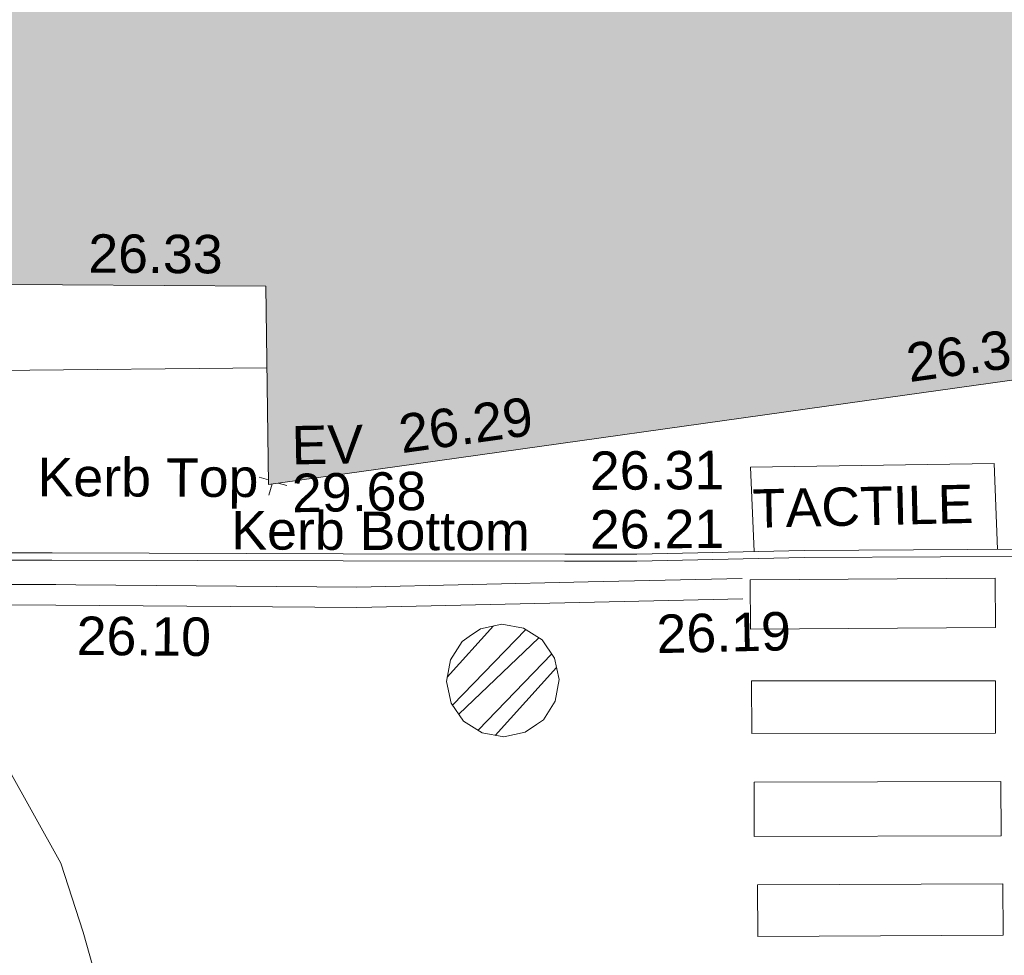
# Model space of a CAD drawing. Header units: millimetres. Extents: x -290717 to 520720, y -88450 to 287762.
# Tile 219 of 256: x 5076 to 14680, y -6385 to 2741. Entities that reach past the tile are written whole.
import ezdxf

# ---------------------------------------------------------------- set-up
doc = ezdxf.new("R2010")
doc.units = ezdxf.units.MM
doc.linetypes.add('IMPORT-HIDDEN2 _3_', pattern=[4762.5, 3175, -1587.5])
doc.linetypes.add('IMPORT-UG_ELEC_STREET LIGHTING_QLB2 _2_', pattern=[2700, 1500, -300.0000000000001, 0, -250, 150, -300.0000000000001, 0, -200])
for name, color, linetype, lineweight, true_color in [('00_TOPO_EAVE', 7, 'Continuous', 9, 0x666666), ('00_UAV_BUILDING_OUTLINE', 5, 'Continuous', 9, 0x0000ff), ('00_UAV_EAVE', 7, 'Continuous', 9, 0x666666), ('00_UAV_FOOTPATH', 7, 'Continuous', 9, 0xa50000), ('00_UAV_KERB_BOTTOM', 1, 'Continuous', 9, 0xff0000), ('00_UAV_KERB_TOP', 7, 'Continuous', 9, 0xa500a5), ('00_UAV_ROAD_MARKING_YELLOW_CONTINUOUS', 40, 'Continuous', 9, 0xffbf00), ('01_DTM_CONTOUR_MNR', 7, 'Continuous', 9, 0xa5a552), ('12333-PUM-2D-U-0001-C01 - Rev2_REVIT IMPORT_dwg', 7, 'Continuous', 9, 0x767676), ('A_RHA_Line', 7, 'Continuous', 9, 0x00a600), ('PUM-CHAMBER EXTENTS', 6, 'IMPORT-HIDDEN2 _3_', 9, 0xff00ff)]:
    doc.layers.add(name, color=color, linetype=linetype, lineweight=lineweight, true_color=true_color)
for name, color, linetype, lineweight in [('00_TOPO_PEDASTRIAN', 7, 'Continuous', 9), ('00_UAV_PEDASTRIAN', 7, 'Continuous', 9), ('00_UAV_SURVEY_TEXT', 7, 'Continuous', 9), ('A_RHA_Detail', 7, 'Continuous', 9)]:
    doc.layers.add(name, color=color, linetype=linetype, lineweight=lineweight)
doc.styles.add('Swis721 Lt BT_2', font='swissl.ttf', dxfattribs={"height": 375})

# ---------------------------------------------------------------- blocks, each defined once
blk = doc.blocks.new('12333-PUM-2D-U-0001-C01 - Rev2_REVIT IMPORT_dwg_MSL_Eaves_SYM_1-V95-Site Location Plan Existing')
at = {"layer": '00_TOPO_EAVE', "color": 254, "true_color": 0xcccccc}
for p, q in [((-116.8045682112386, 38.026716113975), (-356.5791934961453, 116.0873754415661)), ((-116.0873754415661, -356.5791934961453), (-20.92362749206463, -64.26995345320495)), ((356.5791934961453, -116.0873754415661), (137.7927523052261, -44.8595971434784))]:
    blk.add_line(p, q, dxfattribs=at)
blk = doc.blocks.new('12333-PUM-2D-U-0001-C01 - Rev2_REVIT IMPORT_dwg_MGS62954_T2_Galway_ITM_3d_Rev1-2077680-Site Location Plan Existing')
at = {"layer": '00_TOPO_PEDASTRIAN', "color": 254, "true_color": 0xcccccc, "flags": 128}
blk.add_lwpolyline([(533916530.1198781, 725552743.4598354), (533916512.4949999, 725553578.9445), (533914133.495, 725553585.9445), (533914154.7076957, 725552763.5545701)], dxfattribs=at)
at = {"layer": '00_UAV_FOOTPATH', "color": 254, "true_color": 0xcccccc, "flags": 128}
blk.add_lwpolyline([(533909435.5938233, 725554637.8859729), (533906787.7516026, 725554658.3469946), (533904637.4269345, 725554700.8204873), (533904205.7516026, 725554709.3469945), (533902406.7209563, 725554733.7466296)], dxfattribs=at)
at = {"layer": '00_UAV_KERB_BOTTOM', "color": 254, "true_color": 0xcccccc, "flags": 128}
blk.add_lwpolyline([(533902312.6098862, 725552899.8317559), (533904129.4952061, 725552849.9448442), (533906774.4952061, 725552808.9448441), (533907305.7022734, 725552798.226126), (533910144.4952061, 725552740.9448441), (533912303.1282537, 725552701.0259497), (533913010.495206, 725552687.9448441), (533914642.495206, 725552695.9448441), (533917302.0606084, 725552664.2576312)], dxfattribs=at)
at = {"layer": '00_UAV_KERB_TOP', "color": 254, "true_color": 0xcccccc, "flags": 128}
blk.add_lwpolyline([(533902315.1084365, 725552925.9429057), (533904130.998374, 725552919.9299529), (533906775.7437687, 725552878.9338996), (533907309.7221212, 725552868.1592622), (533910145.8484277, 725552810.9317876), (533912307.149086, 725552770.9635623), (533913010.9708375, 725552757.9480168), (533914642.7406323, 725552765.9468882), (533917306.081608, 725552734.2146914)], dxfattribs=at)
at = {"layer": '00_UAV_PEDASTRIAN', "color": 254, "true_color": 0xcccccc, "flags": 128}
for points in [[(533916501.495, 725552461.9445001), (533914110.4949999, 725552487.9445), (533914105.268084, 725552007.2692673), (533916496.2680841, 725551981.2692673)], [(533916479.495, 725550950.9445), (533914100.4950001, 725550989.9445), (533914108.8706833, 725551500.8611742), (533916487.8706834, 725551461.8611742)], [(533916515.495, 725549946.9445001), (533914107.4950001, 725549982.9445), (533914115.4420342, 725550514.5127878), (533916523.4420343, 725550478.512788)], [(533916524.4950001, 725549480.9445), (533914130.4949999, 725549510.9445), (533914124.2035191, 725549008.884327), (533916518.203519, 725548978.8843269)]]:
    blk.add_lwpolyline(points, close=True, dxfattribs=at)
at = {"layer": '00_UAV_ROAD_MARKING_YELLOW_CONTINUOUS', "color": 254, "true_color": 0xcccccc, "flags": 128}
for points in [[(533902538.0335001, 725552641.6025003), (533904264.0335, 725552614.6025003), (533907341.0335001, 725552558.6025), (533907534.4173192, 725552553.5898225), (533910273.0335, 725552482.6025), (533912531.2774225, 725552494.0077726), (533914035.0335, 725552501.6025001)], [(533914036.0399871, 725552302.3180662), (533910270.9542662, 725552283.3024818), (533909038.3755291, 725552315.2519988), (533907336.6382898, 725552359.3625139), (533904260.6617857, 725552415.343887), (533904042.2951255, 725552418.7598197), (533902534.9164142, 725552442.3399037)]]:
    blk.add_lwpolyline(points, dxfattribs=at)
at = {"layer": '01_DTM_CONTOUR_MNR', "color": 254, "true_color": 0xcccccc, "flags": 128}
blk.add_lwpolyline([(533908180.0000002, 725546750), (533907548.1585314, 725549164.4055533), (533907340, 725549840.0000002), (533906328.0960486, 725551736.5036259)], dxfattribs=at)
at = {"xscale": 0.375, "yscale": 0.375, "zscale": 0.375}
blk.add_blockref('12333-PUM-2D-U-0001-C01 - Rev2_REVIT IMPORT_dwg_MSL_Eaves_SYM_1-V95-Site Location Plan Existing', (533909475.061104, 725553528.9791393), dxfattribs=at)
at = {"layer": '00_UAV_BUILDING_OUTLINE', "color": 251, "true_color": 0x666666, "char_height": 375, "width": 1495.902363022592, "attachment_point": 1, "line_spacing_factor": 1.005061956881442, "style": 'Swis721 Lt BT_2'}
for s, insert, rotation in [('26.33', (533907716.8117924, 725555970.7640777), 358.66750067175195), ('26.35', (533915653.4768707, 725554760.3514187), 6.972413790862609), ('26.29', (533910690.915835, 725554153.4507444), 6.972413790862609)]:
    blk.add_mtext(s, dxfattribs=dict(at, insert=insert, rotation=rotation))
at = {"layer": '00_UAV_EAVE', "char_height": 375, "attachment_point": 1, "line_spacing_factor": 1.005061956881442, "style": 'Swis721 Lt BT_2'}
for s, insert, width in [('EV', (533909661.9317929, 725554065.6588238), 736.078940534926), ('29.68', (533909657.2633897, 725553598.9081998), 1495.902363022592)]:
    blk.add_mtext(s, dxfattribs=dict(at, insert=insert, width=width))
at = {"layer": '00_UAV_KERB_BOTTOM', "color": 251, "true_color": 0x666666, "char_height": 375, "attachment_point": 1, "line_spacing_factor": 1.005061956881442, "style": 'Swis721 Lt BT_2'}
for s, insert, width, rotation in [('Kerb Bottom', (533909063.9055253, 725553247.3065101), 3414.456504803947, 358.7736901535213), ('26.21', (533912558.8809227, 725553193.3093404), 1495.902363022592, 359.3324646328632)]:
    blk.add_mtext(s, dxfattribs=dict(at, insert=insert, width=width, rotation=rotation))
at = {"layer": '00_UAV_KERB_TOP', "color": 251, "true_color": 0x666666, "char_height": 375, "attachment_point": 1, "line_spacing_factor": 1.005061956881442, "style": 'Swis721 Lt BT_2'}
for s, insert, width, rotation in [('Kerb Top', (533907183.7796199, 725553799.6768596), 2493.170605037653, 358.7736901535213), ('26.31', (533912568.6812394, 725553766.3973974), 1495.902363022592, 359.3372177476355)]:
    blk.add_mtext(s, dxfattribs=dict(at, insert=insert, width=width, rotation=rotation))
at = {"layer": '00_UAV_ROAD_MARKING_YELLOW_CONTINUOUS', "color": 251, "true_color": 0x666666, "char_height": 375, "width": 1495.902363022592, "attachment_point": 1, "line_spacing_factor": 1.005061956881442, "style": 'Swis721 Lt BT_2'}
for s, insert, rotation in [('26.10', (533907538.8437714, 725552244.6806307), 358.5151758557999), ('26.19', (533913187.7446083, 725552162.871666), 0.2893701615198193)]:
    blk.add_mtext(s, dxfattribs=dict(at, insert=insert, rotation=rotation))
at = {"layer": '00_UAV_SURVEY_TEXT', "color": 251, "true_color": 0x666666, "insert": (533914146.9549088, 725553368.8483856), "char_height": 375, "width": 2341.205920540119, "attachment_point": 1, "rotation": 0.2860553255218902, "line_spacing_factor": 1.005061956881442, "style": 'Swis721 Lt BT_2'}
blk.add_mtext('TACTILE', dxfattribs=at)
blk = doc.blocks.new('12333-PUM-2D-U-0001-C01 - Rev2_REVIT IMPORT_dwg-1620468-Site Location Plan Existing')
at = {"layer": 'PUM-CHAMBER EXTENTS', "true_color": 0xffaaff}
h = blk.add_hatch(dxfattribs=at)
h.set_pattern_fill('FP_3', color=211, style=0, pattern_type=2)
h.set_pattern_definition([(45, (-533641079.65, -725615854.3560001), (-265.1650429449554, 265.1650429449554), []), (45, (-533640902.873, -725615854.3560001), (-265.1650429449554, 265.1650429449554), [])])
h.paths.add_polyline_path([(270602.8501528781, -64856.98570881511), (270813.3756098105, -64815.10959181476), (270991.8504742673, -64695.85649995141), (271111.1035661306, -64517.38163549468), (271152.979683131, -64306.8561785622), (271111.1035661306, -64096.33072162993), (270991.8504742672, -63917.85585717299), (270813.3756098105, -63798.60276530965), (270602.8501528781, -63756.72664830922), (270392.3246959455, -63798.60276530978), (270213.8498314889, -63917.85585717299), (270094.5967396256, -64096.33072162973), (270052.7206226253, -64306.8561785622), (270094.5967396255, -64517.38163549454), (270213.8498314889, -64695.85649995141), (270392.3246959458, -64815.10959181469), (270583.7115094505, -64853.1787959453)])
at = {"layer": 'PUM-CHAMBER EXTENTS', "color": 211, "linetype": 'Continuous', "true_color": 0xffaaff, "flags": 128}
blk.add_lwpolyline([(271152.979683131, -64306.85617856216), (271111.1035661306, -64096.33072162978), (270991.8504742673, -63917.85585717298), (270813.3756098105, -63798.60276530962), (270602.8501528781, -63756.72664830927), (270392.3246959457, -63798.60276530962), (270282.9258213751, -63871.70075636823), (270213.8498314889, -63917.85585717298), (270094.5967396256, -64096.33072162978), (270052.7206226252, -64306.85617856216), (270094.5967396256, -64517.38163549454), (270213.8498314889, -64695.85649995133), (270392.3246959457, -64815.1095918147), (270602.8501528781, -64856.98570881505), (270813.3756098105, -64815.1095918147), (270922.7744842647, -64742.01160087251), (270991.8504742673, -64695.85649995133), (271111.1035661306, -64517.38163549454)], close=True, dxfattribs=at)
blk.add_blockref('12333-PUM-2D-U-0001-C01 - Rev2_REVIT IMPORT_dwg_MGS62954_T2_Galway_ITM_3d_Rev1-2077680-Site Location Plan Existing', (-533641079.6498471, -725615854.3561786))

msp = doc.modelspace()

# ---------------------------------------------------------------- hatches: boundary and pattern name
at = {"layer": 'A_RHA_Detail', "true_color": 0xc0c0c0}
h = msp.add_hatch(color=9, dxfattribs=at)
h.paths.add_polyline_path([(-80880.60083898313, -68502.79057078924), (-80400.86592458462, -68483.4150911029), (-80400.86592458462, -62984.64684182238), (-24474.85765180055, -63009.32043784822), (-24456.14471274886, -50840.30023854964), (-36622.55041054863, -50831.65104346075), (-36622.5504104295, -44228.57792609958), (-50959.05265825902, -44213.68205212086), (-50959.05265825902, -42573.78171509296), (-54563.93258049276, -42571.21897729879), (-54565.69773355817, -45054.17447471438), (-92408.82109324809, -45027.27149617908), (-92411.78875845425, -49201.74309219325), (-100061.9988811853, -49201.74309219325), (-100052.221444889, -64852.82557835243), (-86120.90825231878, -64852.82557835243), (-86092.16626519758, -62957.90041523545), (-84861.10047611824, -62957.90041520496), (-84854.79054275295, -68240.10973718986), (-80870.60226895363, -68240.10973718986)])
h.paths.add_polyline_path([(-137238.9269955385, -68461.93840922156), (-132719.7426408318, -68433.06336920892), (-132847.0731201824, -62850.0428228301), (-130454.6837966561, -62916.63108081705), (-130498.2830220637, -61355.8539363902), (-117581.136331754, -61423.42893434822), (-117492.3908565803, -49183.91309186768), (-125136.5200282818, -49178.47881939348), (-125133.5727033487, -45032.61887132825), (-163007.1824077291, -45005.69421944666), (-163007.1824077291, -44090.29634113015), (-163123.8521375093, -44090.21339942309), (-163122.6389897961, -42383.751842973), (-166563.8543420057, -42383.75184295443), (-166565.0349082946, -44044.3982420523), (-193158.4656786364, -44025.49275802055), (-193195.152889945, -62863.6565097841), (-137269.7106414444, -62916.63108078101), (-137254.3708868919, -65679.90523788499)])
h.paths.add_polyline_path([(120310.9497607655, -32334.2823016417), (120312.4652266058, -31610.73011961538), (133451.2244789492, -31638.24899384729), (133469.2230092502, -19717.98315777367), (121295.7536929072, -19692.48606427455), (121319.8434528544, -8190.941560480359), (112277.0825929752, -8172.001674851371), (112263.1769726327, -14811.12345451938), (78285.85310969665, -14739.95861435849), (78292.82277619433, -8167.077575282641), (76545.55099677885, -8163.40371230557), (69355.76844230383, -8152.931592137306), (69353.66597202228, -9156.746357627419), (68372.60878942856, -9154.691552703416), (68372.60878942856, -13705.52853212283), (69333.72334743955, -13707.54156767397), (69325.07112544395, -16249.53369225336), (66623.4489111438, -16249.53369225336), (66619.79243932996, -17995.29925522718), (65989.07757491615, -17995.29925522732), (65985.44262769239, -19730.78799479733), (57152.23993372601, -19712.28702423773), (57127.42535098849, -31559.89461998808), (70277.87165423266, -31587.43801817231), (70277.87165428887, -32271.74147154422), (78263.96947906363, -32285.12944888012), (78266.62669288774, -31019.79372153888), (112335.8856506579, -31091.15111856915), (112335.8856506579, -32317.57330550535), (119781.4233959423, -32333.17321910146)])
h.paths.add_polyline_path([(7503.71740934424, -1791.43926322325), (15482.43097389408, -674.0213230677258), (15484.0826184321, 148.1327206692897), (56188.28042539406, 205.5276654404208), (56155.8432600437, 14338.31663138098), (18016.62665932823, 14236.4814953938), (17967.9025208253, 34313.18372075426), (21727.10644861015, 34324.06926249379), (21708.9097307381, 40608.10218319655), (18009.66447156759, 40608.10218325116), (17995.54603703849, 45483.75063445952), (9770.084212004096, 45420.63294734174), (3966.216019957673, 45443.14492469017), (3984.771235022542, 14176.56786831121), (1023.062455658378, 14176.56786840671), (-276.5134647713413, 14190.52623465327), (-231.6790044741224, 5976.811441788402), (-226.4491536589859, 193.7444677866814), (1220.250839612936, 179.5999159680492), (7477.609307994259, 143.2867556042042), (7488.638446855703, -674.0213230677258)])
h.paths.add_polyline_path([(77755.59663317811, 53.47451145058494), (77729.51881611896, 1699.844979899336), (94464.47132486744, 1659.976083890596), (94606.37913471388, 17991.39023626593), (88810.41901146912, 18015.03260816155), (88799.89418497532, 14436.74271609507), (69413.88950349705, 14457.87738898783), (69377.35724448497, 99.62816357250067), (70760.85642036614, 92.0068082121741)])
h.paths.add_polyline_path([(61252.12079698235, 46453.95617369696), (105774.7348988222, 46472.68783510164), (105768.2642197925, 61852.61234310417), (92285.13876306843, 61852.61234310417), (92308.59670397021, 65784.30757142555), (96107.46680002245, 65767.6044524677), (96059.6808111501, 75209.20847378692), (101084.8427276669, 75071.88872768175), (104988.0046543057, 74765.36560410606), (108403.6894220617, 74363.84089439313), (112009.2703903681, 73787.25420864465), (115645.3524814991, 73049.69667210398), (116890.8108050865, 72761.69136255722), (120208.9929832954, 71893.18353872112), (120865.241739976, 71703.68487155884), (124135.6329505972, 70669.67317909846), (127435.6253142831, 69480.50055823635), (127820.4368655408, 69394.93141813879), (128274.3081769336, 69331.69585757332), (128731.879114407, 69306.66104520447), (129189.9401456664, 69320.00258265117), (129645.2782985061, 69371.62688830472), (130094.6997111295, 69461.17185607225), (130535.0520071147, 69588.00939078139), (130963.2464342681, 69751.2498188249), (131376.279516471, 69949.74812593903), (131771.254123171, 70182.11198906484), (132162.5575600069, 70460.54046602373), (132496.0921582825, 70741.69081117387), (132820.8713676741, 71064.98072578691), (133117.4593294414, 71414.31364276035), (133383.77568926, 71787.23923958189), (133616.5473239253, 72178.53728446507), (133817.1647262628, 72590.54524901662), (133982.6025969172, 73017.89547517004), (134111.7005086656, 73457.59040804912), (134203.5529320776, 73906.545904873), (134257.5155882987, 74361.61286220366), (134272.5462649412, 74819.59931534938), (134250.5259874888, 75277.29281749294), (134189.6227572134, 75731.48297750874), (134090.9274700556, 76178.98397761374), (133955.1324028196, 76616.65691996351), (133783.1900598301, 77041.4318434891), (133576.3064937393, 77450.3292564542), (133335.9328436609, 77840.48103831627), (133063.7551572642, 78209.15055536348), (132761.6825665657, 78553.75185442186), (132431.8338935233, 78871.86780505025), (132076.5227904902, 79161.26705200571), (131698.2415079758, 79419.91966864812), (131299.6434187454, 79646.01139199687), (131093.5942456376, 79746.34209763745), (132146.0467355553, 83110.22226149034), (122787.763295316, 86282.54285521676), (121604.3555410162, 82800.35918872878), (117095.9864226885, 83870.84033788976), (116841.9598400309, 83526.35449576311), (116120.5435466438, 91221.9361197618), (110237.7341284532, 91274.27491024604), (110194.3680786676, 90435.39030217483), (104988.0046543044, 90486.49901569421), (104973.2761846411, 94309.82427956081), (103746.1314668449, 94309.82427962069), (103839.9937121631, 122852.1474272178), (96365.09202303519, 122931.9599471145), (96350.3400238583, 123952.416858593), (104555.5505249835, 123902.1925258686), (104607.3234457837, 120248.5396157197), (125502.5015002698, 120134.193340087), (125662.0200253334, 137657.3796883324), (114479.5865733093, 137699.2256881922), (114382.3062641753, 129149.9458158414), (104644.1590035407, 129187.997507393), (104577.9931702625, 126217.3903165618), (101184.4926405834, 126159.1566967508), (101264.6166812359, 135959.2655565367), (89967.23177303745, 135988.8856164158), (89927.63362986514, 125823.6463181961), (93630.53562299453, 125840.7948842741), (93580.6568888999, 122931.9599471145), (88697.38835373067, 122904.7310127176), (88679.38989541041, 95739.0914377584), (86378.25848993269, 95739.0914377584), (86378.18187189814, 96178.10083375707), (83279.5074328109, 96200.92083330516), (83273.62493422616, 95735.74732136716), (70169.67509616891, 95733.22421950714), (70166.2684274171, 96272.07409350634), (66674.99731291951, 96257.14073659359), (66654.74538556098, 95755.71092140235), (65784.77231076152, 95755.71092140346), (65887.65094981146, 117470.6305650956), (53473.34271625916, 117487.9046429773), (53434.44066306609, 98570.4634906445), (40649.41626913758, 98570.46349066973), (40610.16711556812, 94406.01479082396), (38853.82372865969, 94410.36303444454), (38848.65589191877, 89463.65332732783), (40612.46601909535, 89518.45976927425), (40665.38257359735, 86257.73741131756), (38372.19584673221, 86305.7230928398), (38369.79373532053, 76901.0507917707), (50937.95125076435, 76944.40198877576), (50922.88567283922, 74598.78180893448), (56484.90611318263, 74588.85093774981), (56484.9061131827, 75194.85181998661), (92465.40372273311, 75233.02581663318), (92645.92783659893, 71766.64845097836), (89810.5550181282, 69362.83965827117), (85313.16173971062, 69360.94750424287), (85313.16173971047, 66907.40508090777), (75210.14498260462, 66903.15451592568), (75210.14498260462, 63815.70944554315), (70819.40014306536, 63815.70999204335), (70819.21601502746, 64253.35708063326), (69456.8341568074, 64253.35708063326), (69455.71957374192, 66901.99623168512), (61303.3285675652, 66898.56680686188), (61304.56054652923, 63970.32021231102), (70500.41048205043, 63970.32021223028), (70500.40885431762, 61852.59006210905), (61245.64388480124, 61848.69637492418), (61252.12079698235, 46455.07044720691)])
h.paths.add_polyline_path([(-17153.16561239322, 48569.32684293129), (-17153.16561227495, 60770.38083690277), (-29362.88357762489, 60774.7042869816), (-29362.88357762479, 67399.20394583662), (-43507.25361058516, 67405.01911302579), (-43488.53133082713, 69093.07334179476), (-45766.41866234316, 69109.32868391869), (-45794.34620035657, 67405.01911302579), (-47272.11273197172, 67404.21245453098), (-47272.44887636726, 66454.91798912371), (-86004.56386335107, 66468.6329952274), (-86006.66970790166, 60521.58362724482), (-92662.8772251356, 60521.58362724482), (-92666.53762789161, 50184.35611936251), (-79752.016597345, 50179.78302554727), (-79752.016597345, 48591.49323813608), (-17157.71631240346, 48569.32845421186)])
h.paths.add_polyline_path([(-201056.4185879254, 48628.75479108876), (-138377.9751621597, 48634.64535782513), (-138377.9751621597, 50133.28202330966), (-125467.710581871, 50134.49533928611), (-125468.6909603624, 60566.19036866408), (-132186.8595615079, 60565.86652591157), (-132187.4203588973, 66533.01978768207), (-170643.3098734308, 66805.61809689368), (-170643.3098732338, 67738.78475851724), (-200340.0100486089, 67488.93693767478), (-200348.7175167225, 60827.7802510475), (-201057.5650552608, 60827.71357562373), (-201056.6510294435, 51102.0431337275)])
h.paths.add_polyline_path([(-240051.5126725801, 54769.1949116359), (-239444.4902595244, 54811.10754483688), (-239186.5396225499, 54841.92927608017), (-238764.8191578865, 54940.98166103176), (-238382.4735933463, 55122.46891391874), (-237990.3402229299, 55354.87497237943), (-237269.2031026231, 55936.21514997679), (-237030.2712443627, 56228.66101920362), (-236793.0039600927, 56569.31473977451), (-236554.5880579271, 57004.26389721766), (-236432.7219585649, 57267.46508911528), (-236300.0815274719, 57753.26239002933), (-236250.7285154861, 58017.17885687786), (-236235.6490610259, 58516.21786795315), (-236233.2538430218, 58987.85640057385), (-236213.702979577, 59823.48083772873), (-236363.8287856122, 59820.8603820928), (-236634.0279869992, 60698.06075831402), (-236391.9547756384, 61432.1972634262), (-236225.4740089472, 61435.10319604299), (-236201.6036570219, 62637.68779599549), (-232563.5271750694, 62639.28734435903), (-232563.5271750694, 63049.03842407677), (-232732.1945866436, 63049.15302221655), (-232860.1521278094, 63457.9589027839), (-232731.6068089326, 63914.24862701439), (-232560.8209657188, 63914.24862701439), (-232521.9864006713, 70597.99604498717), (-240628.6947850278, 70598.85496274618), (-240629.7923196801, 72350.98321581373), (-246412.6011213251, 72347.36085937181), (-246412.6011213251, 70616.45923939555), (-254449.5805725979, 70618.60952619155), (-254454.637144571, 70754.06491724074), (-254469.7140363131, 73191.6627625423), (-263883.2532625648, 73267.83063692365), (-263902.4181505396, 68260.74348557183), (-263714.8217520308, 68259.82096576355), (-263552.9672900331, 67819.6543439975), (-263719.0883117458, 67392.20684197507), (-263913.629869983, 67392.20684288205), (-263956.7001914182, 58633.76423459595), (-260181.1963171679, 58611.22607638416), (-260192.3146984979, 56354.25111578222), (-257184.684388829, 56339.46086010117), (-257213.4419958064, 57092.93866025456), (-257338.5163846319, 57093.27331227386), (-257471.0109295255, 57531.7457231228), (-257338.5163845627, 58062.22513700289), (-257203.4956297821, 58064.06881293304), (-257173.5751889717, 58598.54056827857), (-256478.2273617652, 58575.27357918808), (-256478.2273617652, 58788.51859477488), (-256013.0091299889, 58911.92701537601), (-255397.0786589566, 58780.99767608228), (-255397.0786664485, 58595.98242230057), (-243809.8853614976, 58585.92793205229), (-243805.3570672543, 58352.04527760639), (-243740.9394682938, 57884.52572396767), (-243619.083060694, 57421.84877501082), (-243424.3877541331, 56943.65915328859), (-243247.1437899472, 56608.24157716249), (-243003.0710577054, 56249.99021479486), (-242732.2093200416, 55932.75703086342), (-242371.7230179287, 55603.12658814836), (-242141.2551255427, 55424.88676771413), (-241804.9643038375, 55216.88439829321), (-241529.464082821, 55077.02869058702), (-241100.6275144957, 54917.18295005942), (-240836.2134980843, 54840.82833179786), (-240453.4486196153, 54788.6078413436), (-240203.3756532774, 54776.52967577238)])
h.paths.add_polyline_path([(40276.69022620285, 59895.3641775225), (40328.62676026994, 69196.9439153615), (36588.99968782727, 69217.82459101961), (36619.46637569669, 74674.25962431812), (32264.36460075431, 74687.02318924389), (32233.48293864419, 69156.26826309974), (11916.69390488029, 69269.70959690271), (11966.66200108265, 78218.75165977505), (29087.50901742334, 78123.15526811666), (29143.44567202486, 88141.13700481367), (15719.34879623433, 88216.09212957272), (15732.60379610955, 90589.99788900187), (4594.294101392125, 90652.19003492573), (4525.129359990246, 78265.12250452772), (10096.76365550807, 78234.01258734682), (10077.43887221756, 74773.03821913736), (4547.641142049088, 74803.91453678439), (4465.579974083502, 60107.16002351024), (19125.89094757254, 60025.30234268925), (19139.86249371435, 62527.53804648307), (31738.59196305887, 62457.19146407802), (31724.55430855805, 59943.11609818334), (38369.79364222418, 59906.01157297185)])
h.paths.add_polyline_path([(-246083.0241259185, 72334.29150213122), (-246083.0594797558, 72334.30275087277), (-246208.2905500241, 72334.29150213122)])
h.paths.add_polyline_path([(-114575.3004830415, 112178.0758696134), (-114575.3246436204, 112178.0758696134), (-114707.2752166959, 115801.5811617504)])
h.paths.add_polyline_path([(-154699.9178766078, 101760.4080976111), (-114382.0503338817, 101776.0542915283), (-114382.0503338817, 106926.936016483), (-113755.641395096, 106927.1791078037), (-113757.5507412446, 111847.2721532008), (-114431.6837526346, 111847.2721532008), (-114431.8098651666, 112178.075869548), (-114575.3004830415, 112178.0758696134), (-114578.9984943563, 121707.2390834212), (-123056.9849702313, 121707.2390834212), (-123068.8201032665, 156452.7036899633), (-119381.2340625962, 156454.1347343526), (-119381.2340625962, 160165.8603541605), (-115501.031452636, 160167.3661472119), (-115503.3750945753, 166206.5793118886), (-132411.7987151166, 166599.6604729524), (-132411.8243306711, 166665.6603411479), (-135275.0124468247, 166664.5489553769), (-135275.0124468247, 166628.1883102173), (-135911.3205077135, 166628.1944503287), (-135911.3479256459, 166352.1604668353), (-152521.1633846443, 166345.7145607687), (-152518.3680955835, 159142.6836790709), (-150699.3133726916, 159117.9265656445), (-150755.6690356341, 122560.6912032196), (-151059.2005266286, 122560.6912032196), (-151061.0981347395, 121302.4374931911), (-154138.3148337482, 121372.6012653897), (-154138.3148337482, 121865.183451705), (-154704.3888425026, 121867.2611370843), (-154688.5451973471, 119352.3937021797), (-154745.5933227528, 119352.3715636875), (-154745.5763474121, 118722.1532660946), (-160794.1544526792, 118748.744283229), (-160794.1544527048, 119410.5425977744), (-163852.1622693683, 119422.408321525), (-163855.0715294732, 118762.2003111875), (-167568.6765459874, 118778.5256058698), (-166634.6619849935, 124395.1277019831), (-166843.6206842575, 124471.2090400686), (-167568.6765459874, 124707.6250904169), (-168028.2173235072, 124841.3808643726), (-168630.5006276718, 124991.3056740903), (-169238.2056070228, 125117.4693074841), (-169850.3952285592, 125219.6772877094), (-170466.1255403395, 125297.7720169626), (-171089.1102599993, 125351.8553033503), (-171704.4065937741, 125381.1774254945), (-172325.0479971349, 125386.3595015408), (-172782.2248668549, 125374.5832363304), (-173401.7764236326, 125337.4554476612), (-174019.3926983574, 125276.0328036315), (-174634.1213722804, 125190.4100127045), (-175245.0145766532, 125080.7190996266), (-176047.1958093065, 124895.7675261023), (-176665.4852587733, 124724.7228134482), (-177045.3001228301, 124609.1129151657), (-177631.5127793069, 124405.2077276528), (-176665.4852586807, 118818.5158793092), (-177558.9402083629, 118822.4435769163), (-177662.2853368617, 125263.4341236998), (-176365.3912352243, 126542.9270807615), (-159462.2970490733, 126319.9103917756), (-157057.7396790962, 128609.0850976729), (-157060.6673204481, 136153.1661957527), (-158638.8016610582, 137740.2441626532), (-159352.3735831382, 137740.2441626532), (-161634.4140635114, 140201.1078539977), (-168727.9404946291, 140256.8191147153), (-171035.0401162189, 137942.884730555), (-174184.1459014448, 137942.884730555), (-176460.1168228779, 140292.2858551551), (-177341.68569345, 140292.285855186), (-177341.7114445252, 140358.4281613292), (-183428.5803825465, 140356.0660244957), (-185921.6385984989, 137917.4639097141), (-185921.6385985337, 131757.309115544), (-186906.8767412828, 131756.9267734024), (-187725.3914540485, 130809.9989183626), (-187724.0588902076, 127376.1828149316), (-186481.0281350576, 126304.557648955), (-186479.4846755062, 122327.2959175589), (-185176.2828158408, 121059.4673825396), (-180304.1129154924, 121059.4673825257), (-180304.1136492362, 118802.0484409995), (-193555.3706955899, 118802.0484409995), (-193555.3686998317, 133117.8341649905), (-192593.6442938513, 133118.2073819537), (-192593.6442938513, 134200.8158367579), (-192224.6284783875, 134200.9592041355), (-192225.5653014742, 136615.0101267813), (-192595.0012461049, 136615.0101267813), (-192595.4357332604, 137734.4745166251), (-193589.2709668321, 137734.4746851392), (-193589.2685988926, 147474.5705834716), (-193163.2062206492, 147492.8644728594), (-192606.8095195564, 147551.4951472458), (-192359.9383250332, 147589.5931622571), (-192199.8207947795, 147616.5827293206), (-191882.7548926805, 147682.9245600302), (-191568.5380071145, 147761.6632019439), (-191020.2573150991, 147932.4221712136), (-190950.5841382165, 147955.8263236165), (-190647.7999969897, 148070.951423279), (-190349.769078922, 148197.8750093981), (-190056.9509284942, 148336.4013817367), (-189769.7970512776, 148486.316942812), (-189375.4954991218, 148717.2624196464), (-189132.9060261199, 148873.2749095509), (-188867.5421091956, 149059.0543930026), (-188609.6764469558, 149255.1087866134), (-188354.9814056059, 149465.3525772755), (-188079.6339208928, 149713.8792482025), (-187884.9836199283, 149901.8220103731), (-187538.2510284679, 150274.4802367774), (-187446.2998447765, 150378.396083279), (-187241.3270201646, 150629.2310214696), (-187046.3599558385, 150887.9197697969), (-186861.699277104, 151154.0634500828), (-186546.1373636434, 151669.8298752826), (-186524.4196769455, 151707.063245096), (-163675.289831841, 151669.8298752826), (-163687.5843044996, 148134.0767945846), (-157303.6541541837, 148136.4921063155), (-157303.6541541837, 155759.9150161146), (-157557.4317586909, 155765.0384228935), (-157555.9168973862, 166678.0466575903), (-187009.2021991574, 166699.7464767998), (-187013.0952111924, 162054.4009359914), (-188707.1775469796, 162044.5925187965), (-188705.9961893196, 155021.5333641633), (-188737.9999316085, 154650.5326603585), (-188799.0133970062, 154283.1866125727), (-188857.2045401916, 154035.4341107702), (-188966.1106131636, 153679.3368924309), (-189102.6200311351, 153332.8820747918), (-189265.8911677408, 152998.2056672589), (-189454.9174010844, 152677.3710606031), (-189645.2484685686, 152421.322012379), (-189916.9563410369, 152104.2450531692), (-190212.7041973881, 151809.4634871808), (-190530.6686598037, 151538.7947475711), (-190868.889367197, 151293.9075915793), (-191225.2810786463, 151076.3118324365), (-191597.6465194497, 150887.3490190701), (-192092.8415776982, 150682.5621956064), (-192485.2937347, 150569.6612301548), (-192903.8930807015, 150482.2408890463), (-193187.215491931, 150440.8868273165), (-193594.1866364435, 150407.1257787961), (-193594.5953882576, 151459.989522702), (-205369.2399268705, 151455.4201248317), (-205354.452352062, 113350.0822379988), (-207187.1580384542, 113349.3709450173), (-207184.3024929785, 105991.0636522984), (-205312.8709512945, 105991.0636522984), (-205311.2365670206, 101769.6553082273), (-175488.645120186, 101781.2285901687), (-175488.645120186, 110889.6985621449), (-154703.462766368, 110897.5679794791), (-154700.5193329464, 103310.2697088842)])
h.paths.add_polyline_path([(193735.9435692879, 113047.8274775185), (208865.0938716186, 114991.026643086), (208976.1154122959, 114126.6471161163), (216447.8967330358, 115086.3281915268), (216038.7305308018, 118271.970241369), (232648.5073383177, 120405.3421627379), (233425.9936153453, 114352.0734369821), (240632.2017567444, 115277.6440986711), (239854.8412683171, 121329.9334728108), (256406.8682407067, 123455.8879629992), (257091.7572256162, 118089.1198988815), (264572.287122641, 119040.8180953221), (261877.8350554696, 138524.7609215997), (259178.7147038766, 138221.6086023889), (259197.3483654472, 137439.0084132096), (254686.1480587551, 136897.0007613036), (255412.6810205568, 131314.8303174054), (240852.7447965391, 129522.4514055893), (239771.0426540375, 137918.8519126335), (240649.582243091, 138010.1984551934), (240062.3063116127, 142776.6750342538), (239165.7694641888, 142685.0143484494), (237630.9646614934, 151018.3171733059), (266172.8791088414, 154560.7889781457), (271297.187694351, 142612.4006970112), (276531.7397502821, 144861.0987145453), (274941.5029779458, 148527.903728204), (302074.530765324, 160134.9084326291), (300215.9323773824, 164320.1841173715), (301528.161327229, 164907.0997990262), (300405.1237791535, 167477.8916353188), (299016.6944531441, 166945.7181825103), (295626.7488506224, 174518.7544287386), (294333.0289184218, 177537.1551681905), (287288.847594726, 174518.7544287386), (289427.6893504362, 169661.0163464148), (272956.7816584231, 162557.1203578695), (271943.2187786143, 164897.4305293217), (267016.3118217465, 162764.0369715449), (268502.3094164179, 159357.043014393), (265200.4029571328, 157946.4096681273), (226856.4166955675, 153146.7821791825), (227510.3041274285, 148852.0205335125), (228280.9873164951, 141179.0007484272), (227302.3544112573, 141050.2812999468), (227895.3788231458, 136433.1758633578), (228748.5501749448, 136523.8855003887), (229602.307730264, 128023.7667641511), (217691.2359889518, 126493.8999679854), (217642.3600127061, 126874.4332670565), (215138.5007311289, 126552.8357430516), (215194.9980427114, 126112.9650749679), (215015.6132225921, 126089.9247571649), (214840.967257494, 127449.6644606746), (192258.7012018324, 124549.1816390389), (193486.3576426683, 114991.026643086)])
h.paths.add_polyline_path([(-78076.24179098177, 117605.518872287), (-78076.23951907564, 117610.0871212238), (-78070.31812256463, 129485.733079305), (-74723.15926546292, 129478.3852560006), (-74723.15926546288, 125435.7860625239), (-48015.64546089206, 125380.0246061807), (-47996.55031653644, 135872.5822179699), (-61198.159180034, 135901.5630078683), (-74714.72264147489, 135923.5088764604), (-74723.62876031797, 131865.2975510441), (-78070.31812256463, 131872.6421692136), (-78062.97909490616, 149549.768943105), (-58292.26570494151, 149541.5607197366), (-58292.26570494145, 148946.2407608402), (-37707.70924049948, 148937.6946534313), (-37707.70924049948, 159740.0690313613), (-44148.26955758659, 159742.7429641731), (-44148.26955758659, 162961.3319175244), (-49829.95437586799, 162961.3319175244), (-49830.92144141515, 160632.0129326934), (-78494.0902662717, 160643.9130440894), (-78494.0902662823, 161615.1537737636), (-78739.22585210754, 161615.2555472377), (-78691.79195364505, 168187.9195488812), (-90844.5764503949, 168126.8149080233), (-90962.52567696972, 152686.7636278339), (-89064.97866810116, 152685.97582136), (-89079.54115383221, 117610.0871212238), (-78374.80210165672, 117605.6428258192)])
h.paths.add_polyline_path([(69254.82576126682, 129235.9722870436), (69259.97086178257, 136167.7892474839), (86068.0992678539, 136131.0235193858), (86008.66431381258, 164703.3084147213), (58789.63167882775, 164723.5115811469), (58789.63167882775, 170119.2062865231), (54460.16324890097, 170122.4198087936), (54457.21717773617, 166153.2792453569), (47042.21516498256, 166158.7829869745), (47041.10931533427, 164668.9097040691), (39173.27935198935, 164674.7495545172), (39172.83712618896, 164078.9539098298), (17014.87910992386, 164095.400525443), (17002.38841206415, 147267.1142245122), (12659.63471563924, 147267.1142245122), (12653.6008753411, 139137.9291796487), (17031.41608901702, 139134.6797717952), (17024.58791744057, 129935.3194463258), (39191.34773726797, 129918.8662983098), (39191.34773726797, 129258.2867272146), (69014.0340609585, 129236.1510132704)])
h.paths.add_polyline_path([(39265.62356917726, 139467.8223435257), (33050.91021530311, 139484.1586867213), (33087.56357182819, 153427.9220784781), (39277.60130890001, 153411.6505991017), (39277.60130890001, 152830.3127277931), (43058.29603858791, 152820.3745823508), (43024.83899408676, 140092.5601633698), (39267.2657899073, 140092.5601633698)])
h.paths.add_polyline_path([(1979.548949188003, 189123.2414339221), (18699.10403225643, 189180.0465563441), (18678.46874727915, 195253.6675675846), (24349.02704558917, 195272.9334349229), (24334.96888369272, 199550.7690689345), (28829.78348971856, 199566.0403168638), (28798.35772162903, 208815.6446465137), (24334.94961552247, 208806.1514042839), (24333.90624838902, 209113.2475694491), (16811.59093053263, 209087.6902915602), (16806.58456496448, 208843.590909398), (6772.293057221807, 208809.4991440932), (6797.166076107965, 201488.5780549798), (-8471.058649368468, 201436.7038403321), (-8471.058649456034, 200429.0172029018), (-11856.09020773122, 200417.5164702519), (-11823.72827012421, 190892.3684139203), (-7614.729360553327, 190904.9356358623), (-7614.729360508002, 190170.8290169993), (-4608.619189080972, 190169.2993656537), (-4608.238782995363, 190916.8832264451), (1973.379031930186, 190939.2444093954), (1977.122761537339, 189837.3456606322)])
h.paths.add_polyline_path([(-20506.2213294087, 190640.028646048), (-20122.28942212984, 206347.1214480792), (-41550.34215554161, 207015.255795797), (-41462.26177905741, 210449.6195896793), (-31391.41053375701, 210152.0276719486), (-31078.64493158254, 223862.574366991), (-44305.08575746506, 224230.797228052), (-44490.79956595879, 211865.5542346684), (-47510.12209651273, 211942.9901386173), (-47722.57925074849, 203659.0205615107), (-47076.06680551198, 203635.3001466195), (-47175.4684425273, 199531.9403872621), (-46801.21126120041, 199520.4703265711), (-46873.68175963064, 195478.589946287), (-44600.40472249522, 195425.25597799), (-44685.88459510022, 192243.2795180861), (-38073.99929110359, 192135.6564361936), (-38104.39995468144, 191126.9722513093), (-21537.79264469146, 190668.5723413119)])
h.paths.add_polyline_path([(16801.02360974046, 195961.5001375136), (9656.615133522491, 196015.1086064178), (9643.83815057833, 199513.9922857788), (11631.77992465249, 199485.8321209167), (11631.79209405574, 203322.2460457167), (16806.58456511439, 203391.4855727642), (16801.04077099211, 195984.4293109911)])
h.paths.add_polyline_path([(122084.9263243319, 200536.2570557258), (122088.180516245, 206386.1947929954), (125211.1061637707, 206386.1947929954), (125211.1162733, 206645.8932838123), (126202.709897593, 206645.8932838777), (126203.0204768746, 207041.0477229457), (130401.4034740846, 206979.0758390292), (130444.269112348, 209883.2802976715), (126202.8383602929, 209945.883203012), (126203.0204768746, 214624.1281189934), (127364.7919503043, 214624.1281189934), (127365.2106673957, 225380.2058570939), (126159.8599207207, 225380.2527798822), (126207.4133336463, 241475.3410923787), (119482.541129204, 241495.8747302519), (119479.204156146, 246182.0096278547), (109943.9121324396, 246175.219673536), (109953.2702600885, 233033.3814297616), (115000.5285021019, 233033.3814296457), (114999.5792924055, 208653.4991933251), (112026.3032629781, 208653.4991933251), (112024.3519988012, 200538.6764491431), (122024.6079402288, 200536.271559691)])
h.paths.add_polyline_path([(30087.05071628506, 200986.75440713), (38030.67179073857, 201028.6865661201), (38030.67179073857, 202922.9731661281), (38109.89531489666, 202923.3913649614), (38067.25569093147, 208827.6066631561), (38013.35839375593, 208827.667223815), (38012.38630312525, 209012.5383931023), (30044.90685988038, 208970.4802974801), (30060.65944993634, 205986.3119354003)])
h.paths.add_polyline_path([(195986.2599411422, 205661.5722736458), (202896.8751332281, 206052.0074670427), (202676.886254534, 209945.7611691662), (195766.2710618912, 209555.325975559)])
h.paths.add_polyline_path([(-91652.40581580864, 206392.6172135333), (-79454.24421187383, 206432.5105635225), (-79629.29258199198, 238245.6998510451), (-68904.21147484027, 238215.095164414), (-68918.56040493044, 246314.0782553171), (-68756.515268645, 246312.9061543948), (-68755.20581930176, 246638.9786699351), (-79620.07671794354, 246651.3624133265), (-79606.5628449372, 247343.5411849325), (-82154.50636787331, 247318.0695596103), (-82154.50636787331, 247488.1275895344), (-91640.64698348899, 247472.5371040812), (-91638.72040628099, 246846.4753752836), (-131470.3702759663, 246641.42150215), (-131470.3702759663, 250159.5419305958), (-142857.1087886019, 250176.7939677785), (-142864.0554935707, 246220.0701029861), (-165118.8027587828, 246272.3986783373), (-165040.0492656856, 253907.936045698), (-178677.4727934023, 253929.5079730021), (-178699.5521575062, 238176.7234097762), (-138599.3373496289, 238209.4781454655), (-138548.4479938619, 206627.5237025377), (-126646.6702863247, 206572.2299428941), (-126666.6805510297, 234825.8818836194), (-124962.7180531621, 234825.9534805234), (-124969.0241559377, 234688.4891474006), (-91595.61129713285, 234664.3133306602), (-91650.87307429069, 207155.5994723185)])
h.paths.add_polyline_path([(142123.7078306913, 209113.5383730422), (152768.4446292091, 209127.3137315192), (152745.2992288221, 227012.6338093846), (142100.5623961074, 226998.8584508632), (142121.8067345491, 210582.5602414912)])
h.paths.add_polyline_path([(168998.8561285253, 209274.9592350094), (169026.8416078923, 226860.3446541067), (161686.6780313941, 226876.6646907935), (161647.6783165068, 209291.3037608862), (168846.6177107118, 209275.2977201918)])
h.paths.add_polyline_path([(49761.46820716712, 218476.567809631), (49794.00484362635, 223316.1680811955), (41274.07755979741, 223363.4010619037), (41273.58999769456, 223290.879563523), (32187.30576793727, 223351.9666549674), (32202.10532416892, 225553.2987455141), (20081.8372469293, 225634.7833114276), (20035.26675877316, 218707.7438838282), (31566.33951793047, 218630.2204926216), (31566.12891728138, 218598.8950898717), (49547.01686615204, 218478.0095661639)])
h.paths.add_polyline_path([(162361.9830851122, 234154.0520866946), (162366.6425722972, 241589.9129272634), (135261.1026964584, 241630.986197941), (135249.0888707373, 234197.8735112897), (160249.0277027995, 234157.467167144)])
h.paths.add_polyline_path([(176458.8604388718, 246709.572470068), (176516.248447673, 252173.1529805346), (168884.2833866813, 252253.3171281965), (168934.8652923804, 257068.9279575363), (164355.0504715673, 257117.0331241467), (164296.1746742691, 251511.8088120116), (164416.8965511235, 251510.5407811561), (164367.8024342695, 246836.5737543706), (172300.1975056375, 246753.2539686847)])

# ---------------------------------------------------------------- linework, layer by layer
at = {"layer": 'A_RHA_Line', "color": 7}
for p, q in [((493.8775797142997, 183.8152584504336), (5493.71784882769, 154.7998195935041)), ((5493.71784882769, 154.7998195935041), (7477.609307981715, 143.2867556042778)), ((7477.609307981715, 143.2867556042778), (7503.717409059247, -1791.439263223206)), ((13524.27121718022, -948.2613776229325), (15482.43097382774, -674.0213231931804)), ((8573.057880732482, -1641.678250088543), (13524.27121718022, -948.2613776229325)), ((7503.717409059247, -1791.439263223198), (8573.057880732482, -1641.678250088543))]:
    msp.add_line(p, q, dxfattribs=at)

# ---------------------------------------------------------------- block references
at = {"layer": '12333-PUM-2D-U-0001-C01 - Rev2_REVIT IMPORT_dwg', "color": 254, "linetype": 'IMPORT-UG_ELEC_STREET LIGHTING_QLB2 _2_', "true_color": 0xffd4d4, "rotation": 0.9999999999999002}
msp.add_blockref('12333-PUM-2D-U-0001-C01 - Rev2_REVIT IMPORT_dwg-1620468-Site Location Plan Existing', (-261895.0770586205, 55869.5817132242), dxfattribs=at)

doc.saveas('drawing.dxf')
